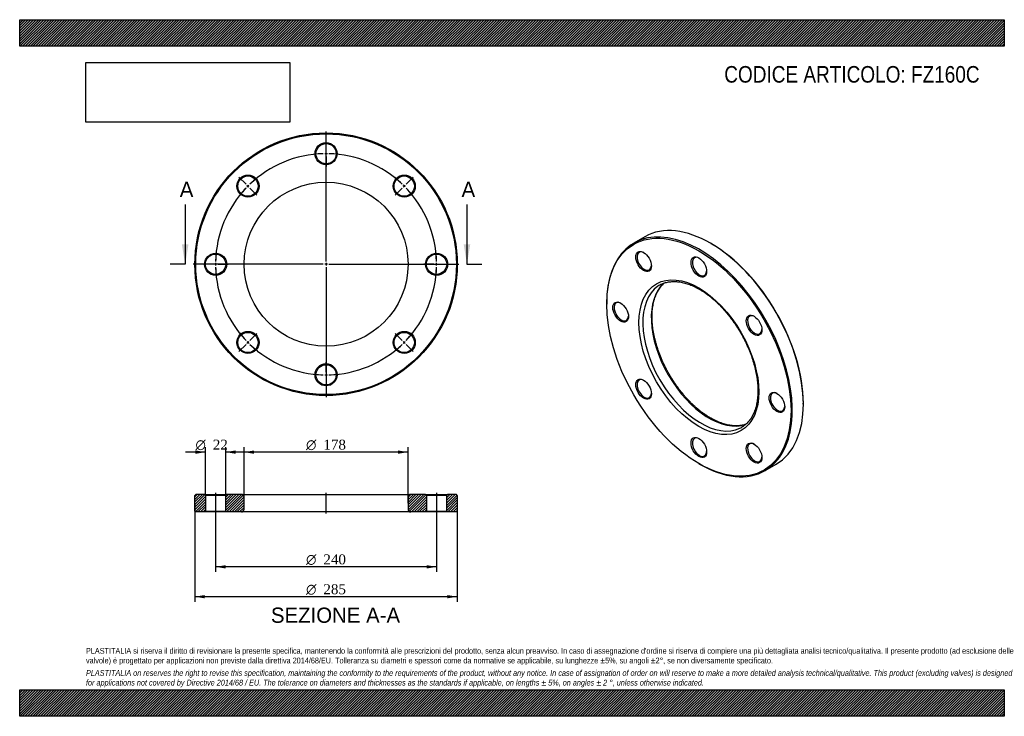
# Model space of a CAD drawing. Header units: millimetres. Extents: x 0 to 1069, y 0 to 756.
import ezdxf
from ezdxf.enums import TextEntityAlignment as Align
from ezdxf.lldxf.tags import DXFTag

# ---------------------------------------------------------------- set-up
doc = ezdxf.new("R2010")
doc.units = ezdxf.units.MM
doc.header["$LTSCALE"] = 3.6
for name, color, linetype in [('Default', 7, 'Continuous'), ('DV2_Default', 7, 'Continuous'), ('DV3_Default', 7, 'Continuous'), ('FZ160C', 7, 'Continuous')]:
    doc.layers.add(name, color=color, linetype=linetype)
doc.styles.add('SEACAD_Solid_Edge_ANSI', font='seans.ttf')
doc.styles.add('SEACAD_Solid_Edge_ANSI1_Symbols', font='semeca1.ttf')
doc.styles.add('SEACAD_Times_New_Roman', font='times.ttf')
tags = doc.linetypes.add('CENTER2', pattern=[28.575, 19.05, -3.175, 3.175, -3.175]).pattern_tags.tags
tags[10:11] = [DXFTag(74, 4), DXFTag(75, 0), DXFTag(340, '0'), DXFTag(46, 0.0), DXFTag(50, 0.0), DXFTag(44, 0.0), DXFTag(45, 0.0)]
tags[8:9] = [DXFTag(74, 4), DXFTag(75, 0), DXFTag(340, '0'), DXFTag(46, 0.0), DXFTag(50, 0.0), DXFTag(44, 0.0), DXFTag(45, 0.0)]
tags[6:7] = [DXFTag(74, 4), DXFTag(75, 0), DXFTag(340, '0'), DXFTag(46, 0.0), DXFTag(50, 0.0), DXFTag(44, 0.0), DXFTag(45, 0.0)]
tags[4:5] = [DXFTag(74, 4), DXFTag(75, 0), DXFTag(340, '0'), DXFTag(46, 0.0), DXFTag(50, 0.0), DXFTag(44, 0.0), DXFTag(45, 0.0)]
picture_1 = doc.add_image_def('image1.jpg', size_in_pixel=(4302, 1260))

# ---------------------------------------------------------------- blocks, each defined once
blk = doc.blocks.new('SE')
at = {"layer": 'FZ160C', "color": 7, "linetype": 'Continuous'}
for p, q in [((678.9, 520.4), (666.9, 513.5)), ((750.9, 513), (750.2, 513.4)), ((637.4, 448.3), (637.4, 447.4)), ((850.9, 338.8), (850.9, 339.7)), ((737.5, 274.1), (738.2, 273.7)), ((809.4, 266.7), (821.4, 273.6))]:
    blk.add_line(p, q, dxfattribs=at)
for centre, major_axis in [((737.5, 389.7), (-70.8, 122.5)), ((677.5, 493.6), (6, -10.4)), ((737.5, 487.6), (6, -10.4)), ((737.5, 389.7), (46, -79.7)), ((652.6, 438.7), (6, -10.4)), ((797.5, 424.3), (6, -10.4)), ((677.5, 355), (6, -10.4)), ((822.3, 340.7), (6, -10.4)), ((737.5, 291.7), (6, -10.4)), ((797.5, 285.7), (6, -10.4))]:
    blk.add_ellipse(centre, major_axis=major_axis, ratio=0.57735, dxfattribs=at)
for centre, major_axis, start_param, end_param in [((750.2, 397), (-71.3, 123.4), 3.141593, 6.283185), ((738.2, 390.1), (71.3, -123.4), 0, 3.926991), ((678.2, 494), (-5.5, 9.53), 0, 3.882511), ((678.2, 494), (-5.5, 9.53), 5.542267, 6.283185), ((750.9, 397.4), (70.8, -122.5), 0.785398, 2.356194), ((738.2, 488.1), (-5.5, 9.53), 0, 3.882511), ((738.2, 488.1), (-5.5, 9.53), 5.542267, 6.283185), ((739.6, 390.9), (-44.5, 77.1), 0.046976, 3.09591), ((748.8, 396.2), (44.5, -77.1), 3.244859, 6.180913), ((739.6, 390.9), (-44.5, 77.1), 0, 0.046976), ((739.6, 390.9), (-44.5, 77.1), 6.236224, 6.283185), ((653.3, 439.1), (-5.5, 9.53), 5.542267, 6.283185), ((653.3, 439.1), (-5.5, 9.53), 0, 3.882511), ((798.2, 424.7), (-5.5, 9.53), 0, 3.882511), ((798.2, 424.7), (-5.5, 9.53), 5.542267, 6.283185), ((678.2, 355.4), (-5.5, 9.53), 0, 3.882511), ((678.2, 355.4), (-5.5, 9.53), 5.542267, 6.283185), ((823, 341.1), (-5.5, 9.53), 0, 3.882511), ((823, 341.1), (-5.5, 9.53), 5.542267, 6.283185), ((739.6, 390.9), (-44.5, 77.1), 3.09591, 3.186475), ((738.2, 292.1), (-5.5, 9.53), 0, 3.882511), ((738.2, 292.1), (-5.5, 9.53), 5.542267, 6.283185), ((798.2, 286.2), (-5.5, 9.53), 0, 3.882511), ((798.2, 286.2), (-5.5, 9.53), 5.542267, 6.283185), ((738.2, 390.1), (71.3, -123.4), 5.497787, 6.283185)]:
    blk.add_ellipse(centre, major_axis=major_axis, ratio=0.57735, start_param=start_param, end_param=end_param, dxfattribs=at)
for points, knots in [([(697.1, 469), (697.5, 469.2), (698.5, 469.7), (700.3, 470.3), (702.5, 471), (704.7, 471.4), (707, 471.7), (709.4, 471.9), (711.9, 471.9), (714.4, 471.7), (716.9, 471.4), (719.5, 470.9), (722.2, 470.2), (724.8, 469.4), (727.6, 468.5), (730.3, 467.4), (733, 466.1), (735.8, 464.7), (738.6, 463.1), (741.4, 461.4), (744.2, 459.6), (746.9, 457.6), (749.7, 455.5), (752.4, 453.2), (755.2, 450.9), (757.8, 448.4), (760.5, 445.7), (763.1, 443), (765.7, 440.2), (768.2, 437.3), (770.6, 434.2), (773, 431.1), (775.3, 427.9), (777.6, 424.6), (779.8, 421.3), (781.9, 417.9), (783.9, 414.4), (785.8, 410.9), (787.6, 407.4), (789.3, 403.8), (790.9, 400.2), (792.4, 396.6), (793.9, 392.9), (795.2, 389.3), (796.3, 385.7), (797.4, 382), (798.4, 378.4), (799.2, 374.8), (799.9, 371.3), (800.5, 367.8), (801, 364.3), (801.3, 360.9), (801.5, 357.6), (801.6, 354.3), (801.6, 351.1), (801.5, 348), (801.2, 345), (800.8, 342.1), (800.3, 339.2), (799.7, 336.5), (798.9, 333.9), (798.1, 331.4), (797.1, 329), (796, 326.8), (794.9, 324.6), (793.6, 322.6), (792.2, 320.8), (790.7, 319), (789.1, 317.5), (787.4, 316.1), (786.4, 315.4), (785.9, 315)], [0, 0, 0, 0, 0.008294, 0.023392, 0.038449, 0.053446, 0.068372, 0.083227, 0.098012, 0.112735, 0.127405, 0.142033, 0.156626, 0.171195, 0.185745, 0.200284, 0.214815, 0.229344, 0.243871, 0.2584, 0.272932, 0.287468, 0.302009, 0.316555, 0.331106, 0.345663, 0.360226, 0.374793, 0.389365, 0.403942, 0.418522, 0.433105, 0.447691, 0.46228, 0.47687, 0.491461, 0.506053, 0.520645, 0.535236, 0.549826, 0.564414, 0.578999, 0.593582, 0.608162, 0.622737, 0.637308, 0.651874, 0.666434, 0.680989, 0.695538, 0.71008, 0.724616, 0.739145, 0.753669, 0.768187, 0.782702, 0.797214, 0.811726, 0.82624, 0.840759, 0.855289, 0.869836, 0.884407, 0.89901, 0.913654, 0.92835, 0.943108, 0.957934, 0.972834, 0.987806, 1, 1, 1, 1]), ([(750.3, 323.7), (749.7, 324), (748.4, 324.8), (746, 326.3), (743.2, 328.2), (740.5, 330.2), (737.7, 332.4), (735, 334.7), (732.3, 337.1), (729.6, 339.6), (727, 342.3), (724.4, 345), (721.8, 347.9), (719.3, 350.9), (716.9, 353.9), (714.5, 357.1), (712.2, 360.3), (710, 363.6), (707.9, 366.9), (705.8, 370.4), (703.8, 373.8), (701.9, 377.4), (700.2, 380.9), (698.5, 384.5), (696.9, 388.1), (695.4, 391.8), (694, 395.4), (692.8, 399), (691.6, 402.7), (690.6, 406.3), (689.7, 409.9), (688.9, 413.5), (688.2, 417), (687.7, 420.5), (687.2, 423.9), (686.9, 427.3), (686.7, 430.6), (686.7, 433.9), (686.8, 437), (686.9, 440.1), (687.3, 443.1), (687.7, 446), (688.2, 448.8), (688.9, 451.5), (689.7, 454.1), (690.6, 456.5), (691.6, 458.9), (692.7, 461.1), (693.9, 463.1), (695.2, 465.1), (696.7, 466.9), (698.2, 468.6), (699.3, 469.6), (699.9, 470.1), (699.9, 470.2)], [0, 0, 0, 0, 0.0098556, 0.028639, 0.0474289, 0.0662244, 0.0850266, 0.1038357, 0.122652, 0.1414753, 0.1603053, 0.1791417, 0.197984, 0.2168315, 0.2356837, 0.2545399, 0.2733994, 0.2922615, 0.3111256, 0.329991, 0.3488568, 0.3677225, 0.3865869, 0.4054495, 0.4243096, 0.4431664, 0.4620191, 0.4808672, 0.4997099, 0.5185466, 0.5373767, 0.5561995, 0.5750146, 0.5938218, 0.6126206, 0.6314112, 0.6501939, 0.6689692, 0.6877383, 0.7065028, 0.7252653, 0.744028, 0.7627949, 0.7815712, 0.8003636, 0.8191806, 0.8380318, 0.8569288, 0.875884, 0.8949102, 0.9140192, 0.93322, 0.9525164, 0.9530881, 0.9530881, 0.9530881, 0.9530881]), ([(788.4, 316.9), (787.8, 316.7), (786.5, 316.3), (784.4, 315.8), (782.1, 315.4), (779.7, 315.2), (777.3, 315.2), (774.8, 315.3), (772.3, 315.6), (769.7, 316), (767.1, 316.6), (764.4, 317.4), (761.7, 318.3), (759, 319.3), (756.2, 320.5), (753.5, 321.9), (751.5, 323), (750.5, 323.6), (750.3, 323.7)], [0.1470012, 0.1470012, 0.1470012, 0.1470012, 0.1950933, 0.2532589, 0.3111635, 0.3687878, 0.4261378, 0.4832372, 0.5401196, 0.5968224, 0.6533829, 0.709835, 0.7662086, 0.8225286, 0.8788155, 0.9350852, 0.9883633, 1, 1, 1, 1])]:
    blk.add_open_spline(points, degree=3, knots=knots, dxfattribs=at)
blk = doc.blocks.new('SE1')
at = {"layer": 'Default', "color": 7, "linetype": 'CENTER2'}
for start, end in [(91.4324, 133.5676), (46.4324, 88.5676), (136.4324, 178.5676), (1.4324, 43.5676), (181.4324, 223.5676), (316.4324, 358.5676), (226.4324, 268.5676), (271.4324, 313.5676)]:
    blk.add_arc((332.7, 490.6), 120, start, end, dxfattribs=at)
at = {"layer": 'DV2_Default', "color": 7, "linetype": 'CENTER2'}
for p, q in [((332.7, 493.6), (332.7, 634.8)), ((332.7, 613.6), (332.7, 624.3)), ((332.7, 609.1), (332.7, 612.1)), ((332.7, 607.6), (332.7, 596.8)), ((245.8, 577.6), (238.1, 585.2)), ((419.7, 577.6), (427.3, 585.2)), ((248.9, 574.4), (246.8, 576.5)), ((250, 573.3), (257.6, 565.7)), ((415.5, 573.3), (407.9, 565.7)), ((416.5, 574.4), (418.6, 576.5)), ((332.7, 492.1), (332.7, 489.1)), ((329.7, 490.6), (188.5, 490.6)), ((209.7, 490.6), (199, 490.6)), ((214.2, 490.6), (211.2, 490.6)), ((215.7, 490.6), (226.5, 490.6)), ((334.2, 490.6), (331.2, 490.6)), ((332.7, 487.6), (332.7, 346.3)), ((335.7, 490.6), (477, 490.6)), ((449.7, 490.6), (439, 490.6)), ((449.7, 490.6), (440, 490.6)), ((451.2, 490.6), (454.2, 490.6)), ((451.2, 490.6), (454.2, 490.6)), ((455.7, 490.6), (465.5, 490.6)), ((455.7, 490.6), (466.5, 490.6)), ((248.9, 406.8), (246.8, 404.7)), ((250, 407.8), (257.6, 415.4)), ((415.5, 407.8), (407.9, 415.4)), ((416.5, 406.8), (418.6, 404.7)), ((245.8, 403.6), (238.1, 396)), ((419.7, 403.6), (427.3, 396)), ((332.7, 373.6), (332.7, 384.3)), ((332.7, 372.1), (332.7, 369.1)), ((332.7, 367.6), (332.7, 356.8))]:
    blk.add_line(p, q, dxfattribs=at)
for start, end in [(91.4324, 96.5651), (89.2838, 90.7162), (83.4349, 88.5676), (128.4349, 133.5676), (46.4324, 51.5651), (136.4324, 141.5651), (134.2838, 135.7162), (44.2838, 45.7162), (38.4349, 43.5676), (173.4349, 178.5676), (1.4324, 6.5651), (1.4324, 6.0877), (179.2838, 180.7162), (359.2838, 0.7162), (359.2838, 0.7162), (181.4324, 186.5651), (353.4349, 358.5676), (353.9123, 358.5676), (218.4349, 223.5676), (224.2838, 225.7162), (314.2838, 315.7162), (316.4324, 321.5651), (226.4324, 231.5651), (308.4349, 313.5676), (263.4349, 268.5676), (269.2838, 270.7162), (271.4324, 276.5651)]:
    blk.add_arc((332.7, 490.6), 120, start, end, dxfattribs=at)
at = {"layer": 'FZ160C', "color": 7, "linetype": 'Continuous'}
for centre, radius in [((332.7, 490.6), 142.5), ((332.7, 490.6), 141.5), ((332.7, 610.6), 12), ((332.7, 610.6), 11), ((247.9, 575.4), 12), ((247.9, 575.4), 11), ((332.7, 490.6), 89), ((417.6, 575.4), 12), ((417.6, 575.4), 11), ((212.7, 490.6), 12), ((452.7, 490.6), 12), ((212.7, 490.6), 11), ((452.7, 490.6), 11), ((247.9, 405.7), 12), ((417.6, 405.7), 12), ((247.9, 405.7), 11), ((417.6, 405.7), 11), ((332.7, 370.6), 12), ((332.7, 370.6), 11)]:
    blk.add_circle(centre, radius, dxfattribs=at)
blk = doc.blocks.new('SE3')
at = {"color": 7, "linetype": 'Continuous', "style": 'SEACAD_Solid_Edge_ANSI'}
blk.add_text('A', height=16.6, dxfattribs=at).set_placement((173.8, 580.2), align=Align.TOP_LEFT)
blk = doc.blocks.new('SE4')
at = {"color": 7, "linetype": 'Continuous', "style": 'SEACAD_Solid_Edge_ANSI'}
blk.add_text('A', height=16.6, dxfattribs=at).set_placement((479.8, 580.2), align=Align.TOP_LEFT)
blk = doc.blocks.new('SEANNOT_GROUP')
at = {"linetype": 'Continuous'}
blk.add_hatch(color=7, dxfattribs=at).paths.add_polyline_path([(176.1, 512.2), (179.7, 490.6), (183.3, 512.2)])
at = {"color": 7, "linetype": 'Continuous'}
blk.add_lwpolyline([(179.7, 555.4), (179.7, 490.6)], dxfattribs=at)
blk = doc.blocks.new('SEANNOT_GROUP1')
at = {"linetype": 'Continuous'}
blk.add_hatch(color=7, dxfattribs=at).paths.add_polyline_path([(482.1, 512.2), (485.7, 490.6), (489.3, 512.2)])
at = {"color": 7, "linetype": 'Continuous'}
blk.add_lwpolyline([(485.7, 555.4), (485.7, 490.6)], dxfattribs=at)
blk = doc.blocks.new('SE2')
at = {"layer": 'Default', "color": 7, "linetype": 'CENTER2'}
for p, q in [((179.7, 490.6), (163.5, 490.6)), ((485.7, 490.6), (501.9, 490.6))]:
    blk.add_line(p, q, dxfattribs=at)
at = {"layer": 'Default'}
for name in ['SE3', 'SE4', 'SEANNOT_GROUP', 'SEANNOT_GROUP1']:
    blk.add_blockref(name, (0, 0), dxfattribs=at)
blk = doc.blocks.new('SE5')
at = {"layer": 'FZ160C', "linetype": 'Continuous'}
h = blk.add_hatch(dxfattribs=at)
h.set_pattern_fill('LINE', scale=0.62992, angle=45, style=0)
h.paths.add_polyline_path([(200.7, 240.8), (191.2, 240.8), (190.2, 239.8), (190.2, 222.8), (191.2, 221.8), (200.7, 221.8), (201.7, 222.8), (201.7, 239.8)])
h = blk.add_hatch(dxfattribs=at)
h.set_pattern_fill('LINE', scale=0.62992, angle=45, style=0)
edge = h.paths.add_edge_path()
edge.add_line((224.7, 221.8), (240.7, 221.8))
edge.add_arc((240.7, 224.8), 3, 270, 360)
edge.add_line((243.7, 224.8), (243.7, 237.8))
edge.add_arc((240.7, 237.8), 3, 0, 90)
edge.add_line((240.7, 240.8), (224.7, 240.8))
edge.add_line((224.7, 240.8), (223.7, 239.8))
edge.add_line((223.7, 239.8), (223.7, 222.8))
edge.add_line((223.7, 222.8), (224.7, 221.8))
h = blk.add_hatch(dxfattribs=at)
h.set_pattern_fill('LINE', scale=0.62992, angle=45, style=0)
edge = h.paths.add_edge_path()
edge.add_line((441.7, 222.8), (441.7, 239.8))
edge.add_line((441.7, 239.8), (440.7, 240.8))
edge.add_line((440.7, 240.8), (424.7, 240.8))
edge.add_arc((424.7, 237.8), 3, 90, 180)
edge.add_line((421.7, 237.8), (421.7, 224.8))
edge.add_arc((424.7, 224.8), 3, 180, 270)
edge.add_line((424.7, 221.8), (440.7, 221.8))
edge.add_line((440.7, 221.8), (441.7, 222.8))
h = blk.add_hatch(dxfattribs=at)
h.set_pattern_fill('LINE', scale=0.62992, angle=45, style=0)
h.paths.add_polyline_path([(463.7, 239.8), (463.7, 222.8), (464.7, 221.8), (474.2, 221.8), (475.2, 222.8), (475.2, 239.8), (474.2, 240.8), (464.7, 240.8)])
at = {"layer": 'DV3_Default', "color": 7, "linetype": 'CENTER2'}
for p, q in [((212.7, 242.6), (212.7, 220.1)), ((332.7, 220.1), (332.7, 242.6)), ((452.7, 242.6), (452.7, 220.1))]:
    blk.add_line(p, q, dxfattribs=at)
at = {"layer": 'FZ160C', "color": 7, "linetype": 'Continuous'}
for p, q in [((191.2, 240.8), (190.2, 239.8)), ((190.2, 222.8), (190.2, 239.8)), ((200.7, 240.8), (191.2, 240.8)), ((200.7, 240.8), (224.7, 240.8)), ((200.7, 240.8), (201.7, 239.8)), ((223.7, 239.8), (201.7, 239.8)), ((201.7, 239.8), (201.7, 222.8)), ((223.7, 239.8), (224.7, 240.8)), ((223.7, 222.8), (223.7, 239.8)), ((240.7, 240.8), (224.7, 240.8)), ((240.7, 240.8), (424.7, 240.8)), ((243.7, 224.8), (243.7, 237.8)), ((421.7, 237.8), (421.7, 224.8)), ((440.7, 240.8), (424.7, 240.8)), ((440.7, 240.8), (464.7, 240.8)), ((440.7, 240.8), (441.7, 239.8)), ((463.7, 239.8), (441.7, 239.8)), ((441.7, 239.8), (441.7, 222.8)), ((463.7, 239.8), (464.7, 240.8)), ((463.7, 222.8), (463.7, 239.8)), ((474.2, 240.8), (464.7, 240.8)), ((475.2, 239.8), (474.2, 240.8)), ((475.2, 239.8), (475.2, 222.8)), ((190.2, 222.8), (191.2, 221.8)), ((200.7, 221.8), (191.2, 221.8)), ((201.7, 222.8), (200.7, 221.8)), ((224.7, 221.8), (200.7, 221.8)), ((201.7, 222.8), (223.7, 222.8)), ((224.7, 221.8), (223.7, 222.8)), ((240.7, 221.8), (224.7, 221.8)), ((424.7, 221.8), (240.7, 221.8)), ((440.7, 221.8), (424.7, 221.8)), ((441.7, 222.8), (440.7, 221.8)), ((464.7, 221.8), (440.7, 221.8)), ((441.7, 222.8), (463.7, 222.8)), ((464.7, 221.8), (463.7, 222.8)), ((474.2, 221.8), (464.7, 221.8)), ((474.2, 221.8), (475.2, 222.8))]:
    blk.add_line(p, q, dxfattribs=at)
for centre, start, end in [((240.7, 237.8), 0, 90), ((424.7, 237.8), 90, 180), ((240.7, 224.8), 270, 0), ((424.7, 224.8), 180, 270)]:
    blk.add_arc(centre, 3, start, end, dxfattribs=at)
blk = doc.blocks.new('GDimGGroup')
at = {"layer": 'Default', "linetype": 'Continuous'}
for points in [[(190.9, 288.5), (190.9, 284.9), (201.7, 286.7)], [(234.5, 288.5), (223.7, 286.7), (234.5, 284.9)]]:
    blk.add_hatch(color=7, dxfattribs=at).paths.add_polyline_path(points)
at = {"layer": 'Default', "color": 7, "linetype": 'Continuous'}
for p, q in [((201.7, 239.8), (201.7, 292.1)), ((223.7, 239.8), (223.7, 292.1)), ((201.7, 286.7), (180.1, 286.7)), ((245.3, 286.7), (223.7, 286.7))]:
    blk.add_line(p, q, dxfattribs=at)
for s, style, p in [('O', 'SEACAD_Solid_Edge_ANSI1_Symbols', (190.9, 300.2)), ('22', 'SEACAD_Times_New_Roman', (209.7, 300.2))]:
    blk.add_text(s, height=10.8, dxfattribs=dict(at, style=style)).set_placement(p, align=Align.TOP_LEFT)
blk = doc.blocks.new('GDimGGroup1')
at = {"layer": 'Default', "linetype": 'Continuous'}
for points in [[(223.5, 160.4), (223.5, 164), (212.7, 162.2)], [(441.9, 160.4), (452.7, 162.2), (441.9, 164)]]:
    blk.add_hatch(color=7, dxfattribs=at).paths.add_polyline_path(points)
at = {"layer": 'Default', "color": 7, "linetype": 'Continuous'}
for p, q in [((212.7, 221.8), (212.7, 156.8)), ((452.7, 221.8), (452.7, 156.8)), ((452.7, 162.2), (212.7, 162.2))]:
    blk.add_line(p, q, dxfattribs=at)
for s, style, p in [('O', 'SEACAD_Solid_Edge_ANSI1_Symbols', (311, 175.7)), ('240', 'SEACAD_Times_New_Roman', (329.8, 175.7))]:
    blk.add_text(s, height=10.8, dxfattribs=dict(at, style=style)).set_placement(p, align=Align.TOP_LEFT)
blk = doc.blocks.new('GDimGGroup2')
at = {"layer": 'Default', "linetype": 'Continuous'}
for points in [[(254.5, 288.5), (243.7, 286.7), (254.5, 284.9)], [(410.9, 288.5), (410.9, 284.9), (421.7, 286.7)]]:
    blk.add_hatch(color=7, dxfattribs=at).paths.add_polyline_path(points)
at = {"layer": 'Default', "color": 7, "linetype": 'Continuous'}
for p, q in [((243.7, 231.3), (243.7, 292.1)), ((421.7, 231.3), (421.7, 292.1)), ((421.7, 286.7), (243.7, 286.7))]:
    blk.add_line(p, q, dxfattribs=at)
for s, style, p in [('O', 'SEACAD_Solid_Edge_ANSI1_Symbols', (311, 300.2)), ('178', 'SEACAD_Times_New_Roman', (329.8, 300.2))]:
    blk.add_text(s, height=10.8, dxfattribs=dict(at, style=style)).set_placement(p, align=Align.TOP_LEFT)
blk = doc.blocks.new('GDimGGroup3')
at = {"layer": 'Default', "linetype": 'Continuous'}
for points in [[(201, 128), (201, 131.6), (190.2, 129.8)], [(464.4, 128), (475.2, 129.8), (464.4, 131.6)]]:
    blk.add_hatch(color=7, dxfattribs=at).paths.add_polyline_path(points)
at = {"layer": 'Default', "color": 7, "linetype": 'Continuous'}
for p, q in [((190.2, 231.3), (190.2, 124.4)), ((475.2, 231.3), (475.2, 124.4)), ((475.2, 129.8), (190.2, 129.8))]:
    blk.add_line(p, q, dxfattribs=at)
for s, style, p in [('O', 'SEACAD_Solid_Edge_ANSI1_Symbols', (311, 143.3)), ('285', 'SEACAD_Times_New_Roman', (329.8, 143.3))]:
    blk.add_text(s, height=10.8, dxfattribs=dict(at, style=style)).set_placement(p, align=Align.TOP_LEFT)

msp = doc.modelspace()

# ---------------------------------------------------------------- hatches: boundary and pattern name
at = {"layer": 'Default', "linetype": 'Continuous'}
h = msp.add_hatch(dxfattribs=at)
h.set_pattern_fill('LINE', scale=0.629921, angle=45, style=0)
h.paths.add_polyline_path([(1069.2, 727.2), (1069.2, 756), (0, 756), (0, 727.2)])
for points in [[(1069.2, 727.2), (1069.2, 756), (0, 756), (0, 727.2)], [(1069.2, 0), (1069.2, 28.8), (0, 28.8), (0, 0)]]:
    msp.add_hatch(color=7, dxfattribs=at).paths.add_polyline_path(points)
h = msp.add_hatch(dxfattribs=at)
h.set_pattern_fill('LINE', scale=0.629921, angle=45, style=0)
h.paths.add_polyline_path([(1069.2, 0), (1069.2, 28.8), (0, 28.8), (0, 0)])

# ---------------------------------------------------------------- linework, layer by layer
at = {"layer": 'Default', "color": 7, "linetype": 'Continuous'}
for p, q in [((0, 756), (1069.2, 756)), ((0, 727.2), (0, 756)), ((1069.2, 756), (1069.2, 727.2)), ((1069.2, 727.2), (0, 727.2)), ((0, 28.8), (1069.2, 28.8)), ((0, 0), (0, 28.8)), ((1069.2, 28.8), (1069.2, 0)), ((1069.2, 0), (0, 0))]:
    msp.add_line(p, q, dxfattribs=at)

# ---------------------------------------------------------------- block references
at = {"layer": 'Default'}
for name in ['SE1', 'SE2', 'SE', 'GDimGGroup', 'GDimGGroup2', 'SE5', 'GDimGGroup3', 'GDimGGroup1']:
    msp.add_blockref(name, (0, 0), dxfattribs=at)

# ---------------------------------------------------------------- texts
at = {"layer": 'Default', "color": 7, "linetype": 'Continuous', "style": 'SEACAD_Solid_Edge_ANSI'}
msp.add_text('SEZIONE A-A', height=16.56, dxfattribs=at).set_placement((272.8, 118), align=Align.TOP_LEFT)
at = {"layer": 'Default', "attachment_point": 1}
for s, insert, char_height, width in [('{\\fArial Narrow|b0||i0||c0|p34;\\C7;\\H18.;\\W1.;CODICE ARTICOLO: FZ160C}', (765.1, 705.7), 18, 285.479), ("{\\fArial Narrow|b0||i0||c0|p34;\\C7;\\H6.3;\\W1.;PLASTITALIA si riserva il diritto di revisionare la presente specifica, mantenendo la conformità alle prescrizioni del prodotto, senza alcun preavviso. In caso di assegnazione d'ordine si riserva di compiere una più dettagliata analisi tecnico/qualitativa. Il presente prodotto (ad esclusione delle \\P}{\\fArial Narrow|b0||i0||c0|p34;\\C7;\\H6.3;\\W1.;valvole) è progettato per applicazioni non previste dalla direttiva 2014/68/EU. Tolleranza su diametri e spessori come da normative se applicabile, su lunghezze ±5%, su angoli ±2°, se non diversamente specificato.\\P}{\\fArial Narrow|b0||i0||c0|p34;\\C7;\\H1.8;\\W1.;   \\P}{\\fArial Narrow|b0||i1||c0|p34;\\C7;\\H6.3;\\W1.;PLASTITALIA on reserves the right to revise this specification, maintaining the conformity to the requirements of the product, without any notice. In case of assignation of order on will reserve to make a more detailed analysis technical/qualitative. This product (excluding valves) is designed \\P}{\\fArial Narrow|b0||i1||c0|p34;\\C7;\\H6.3;\\W1.;for applications not covered by Directive 2014/68 / EU. The tolerance on diameters and thicknesses as the standards if applicable, on lengths ± 5%, on angles ± 2 °, unless otherwise indicated.\\P}", (72, 74.2), 6.3, 925.2)]:
    msp.add_mtext(s, dxfattribs=dict(at, insert=insert, char_height=char_height, width=width))

# ---------------------------------------------------------------- pictures from other files: only their frames are drawn
image = msp.add_image(picture_1, insert=(72, 644.8), size_in_units=(221.2, 64.8))
image.dxf.flags = 7

doc.saveas('drawing.dxf')
